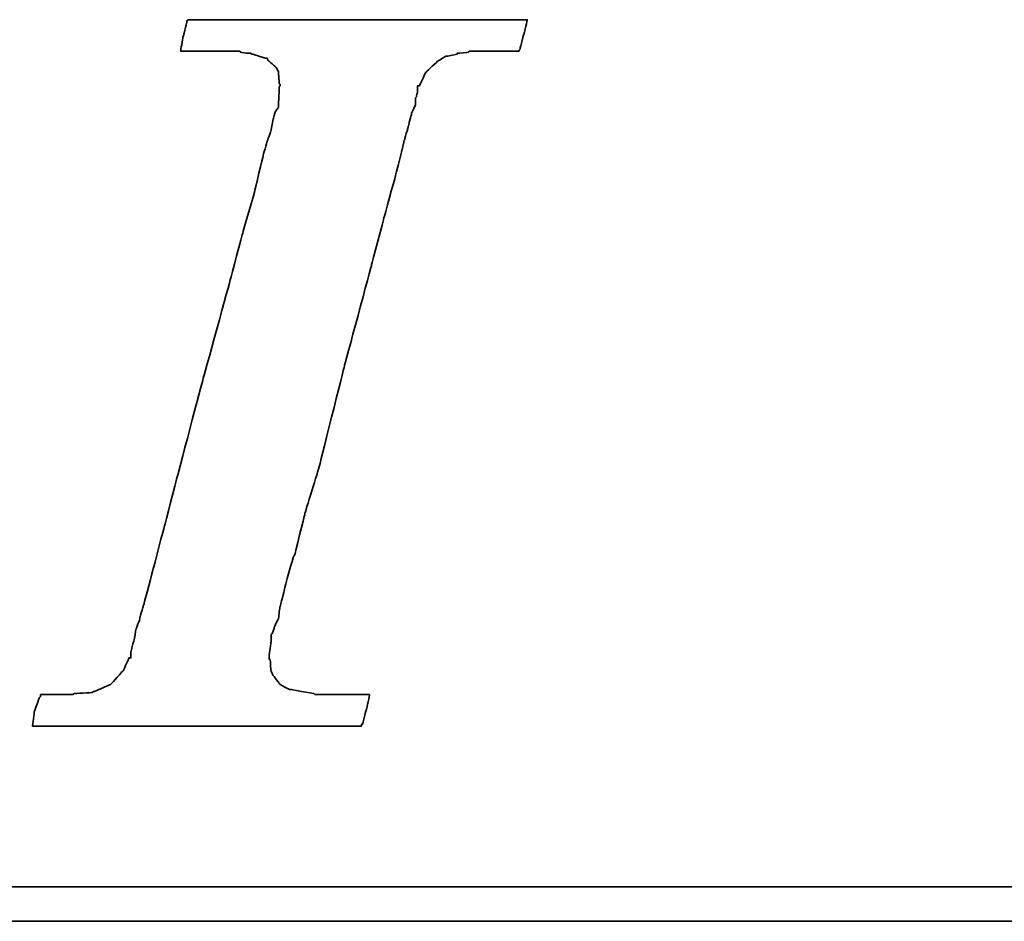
# Model space of a CAD drawing. Header units: millimetres. Extents: x 340 to 654, y 334 to 449.
# Tile 33 of 53: x 565.36 to 569.84, y 366.15 to 370.26. Entities that reach past the tile are written whole.
import ezdxf

# ---------------------------------------------------------------- set-up
doc = ezdxf.new("R2010")
doc.units = ezdxf.units.MM
doc.layers.add('DIM', color=4, linetype='Continuous')
doc.layers.add('layer 1', color=7, linetype='Continuous')

# ---------------------------------------------------------------- blocks, each defined once
blk = doc.blocks.new('TBI MOTION logo(完整正式版)')
at = {"layer": 'layer 1', "color": 22, "lineweight": 35}
for points, knots in [([(-40.59125, -7.94375), (-40.59125, -7.94375), (-40.97375, -7.94375), (-40.97375, -7.94375), (-40.97375, -7.94375), (-40.97375, -7.94375), (-41.38125, -7.94375), (-41.38125, -7.94375), (-41.38125, -7.94375), (-41.38125, -7.94375), (-41.54875, -7.94375), (-41.54875, -7.94375), (-41.54875, -7.94375), (-41.54875, -7.94375), (-41.59875, -7.94375), (-41.59875, -7.94375), (-41.59875, -7.94375), (-41.59875, -7.94375), (-41.88375, -7.94375), (-41.88375, -7.94375), (-41.88375, -7.94375), (-41.88375, -7.94375), (-41.90875, -7.91875), (-41.90875, -7.91875), (-41.90875, -7.91875), (-41.90875, -7.91875), (-42.19875, -7.87125), (-42.19875, -7.87125), (-42.19875, -7.87125), (-42.19875, -7.87125), (-42.43875, -7.82375), (-42.43875, -7.82375), (-42.43875, -7.82375), (-42.43875, -7.82375), (-42.45875, -7.82375), (-42.45875, -7.82375), (-42.45875, -7.82375), (-42.45875, -7.82375), (-42.48625, -7.82375), (-42.48625, -7.82375), (-42.48625, -7.82375), (-42.48625, -7.82375), (-42.67625, -7.72375), (-42.67625, -7.72375), (-42.67625, -7.72375), (-42.67625, -7.72375), (-42.70125, -7.70375), (-42.70125, -7.70375), (-42.70125, -7.70375), (-42.70125, -7.70375), (-42.72375, -7.67875), (-42.72375, -7.67875), (-42.72375, -7.67875), (-42.72375, -7.67875), (-42.86875, -7.48875), (-42.86875, -7.48875), (-42.86875, -7.48875), (-42.86875, -7.48875), (-42.89375, -7.43875), (-42.89375, -7.43875), (-42.89375, -7.43875), (-42.89375, -7.43875), (-42.91875, -7.38875), (-42.91875, -7.38875), (-42.91875, -7.38875), (-42.91875, -7.38875), (-42.93875, -7.12875), (-42.93875, -7.12875), (-42.93875, -7.12875), (-42.93875, -7.12875), (-42.96375, -7.10375), (-42.96375, -7.10375), (-42.96375, -7.10375), (-42.96375, -7.10375), (-42.96375, -7.05375), (-42.96375, -7.05375), (-42.96375, -7.05375), (-42.96375, -7.05375), (-42.96375, -7.00875), (-42.96375, -7.00875), (-42.96375, -7.00875), (-42.96375, -7.00875), (-42.91875, -6.69625), (-42.91875, -6.69625), (-42.91875, -6.69625), (-42.91875, -6.69625), (-42.91875, -6.62375), (-42.91875, -6.62375), (-42.91875, -6.62375), (-42.91875, -6.62375), (-42.91875, -6.59625), (-42.91875, -6.59625), (-42.91875, -6.59625), (-42.91875, -6.59625), (-42.91875, -6.57375), (-42.91875, -6.57375), (-42.91875, -6.57375), (-42.91875, -6.57375), (-42.91875, -6.52875), (-42.91875, -6.52875), (-42.91875, -6.52875), (-42.91875, -6.52875), (-42.89375, -6.50375), (-42.89375, -6.50375), (-42.89375, -6.50375), (-42.89375, -6.50375), (-42.84375, -6.38375), (-42.84375, -6.38375), (-42.84375, -6.38375), (-42.84375, -6.38375), (-42.84375, -6.35875), (-42.84375, -6.35875), (-42.84375, -6.35875), (-42.84375, -6.35875), (-42.74625, -6.14375), (-42.74625, -6.14375), (-42.74625, -6.14375), (-42.74625, -6.14375), (-42.70125, -5.85375), (-42.70125, -5.85375), (-42.70125, -5.85375), (-42.70125, -5.85375), (-42.60375, -5.47125), (-42.60375, -5.47125), (-42.60375, -5.47125), (-42.60375, -5.47125), (-42.60375, -5.44875), (-42.60375, -5.44875), (-42.60375, -5.44875), (-42.60375, -5.44875), (-42.38875, -4.67875), (-42.38875, -4.67875), (-42.38875, -4.67875), (-42.38875, -4.67875), (-42.36375, -4.65375), (-42.36375, -4.65375), (-42.36375, -4.65375), (-42.36375, -4.65375), (-42.12375, -3.69625), (-42.12375, -3.69625), (-42.12375, -3.69625), (-42.12375, -3.69625), (-42.12375, -3.67374), (-42.12375, -3.67374), (-42.12375, -3.67374), (-42.12375, -3.67374), (-41.78875, -2.59374), (-41.78875, -2.59374), (-41.78875, -2.59374), (-41.78875, -2.59374), (-41.18875, -0.19375), (-41.18875, -0.19375), (-41.18875, -0.19375), (-41.18875, -0.19375), (-40.54375, 2.20624), (-40.54375, 2.20624), (-40.54375, 2.20624), (-40.54375, 2.20624), (-40.25375, 3.30875), (-40.25375, 3.30875), (-40.25375, 3.30875), (-40.25375, 3.30875), (-39.98875, 4.27125), (-39.98875, 4.27125), (-39.98875, 4.27125), (-39.98875, 4.27125), (-39.77375, 5.13125), (-39.77375, 5.13125), (-39.77375, 5.13125), (-39.77375, 5.13125), (-39.67875, 5.47125), (-39.67875, 5.47125), (-39.67875, 5.47125), (-39.67875, 5.47125), (-39.60375, 5.75625), (-39.60375, 5.75625), (-39.60375, 5.75625), (-39.60375, 5.75625), (-39.60375, 5.78125), (-39.60375, 5.78125), (-39.60375, 5.78125), (-39.60375, 5.78125), (-39.50875, 5.97125), (-39.50875, 5.97125), (-39.50875, 5.97125), (-39.50875, 5.97125), (-39.50875, 6.13875), (-39.50875, 6.13875), (-39.50875, 6.13875), (-39.50875, 6.13875), (-39.48625, 6.16625), (-39.48625, 6.16625), (-39.48625, 6.16625), (-39.48625, 6.16625), (-39.46125, 6.28625), (-39.46125, 6.28625), (-39.46125, 6.28625), (-39.46125, 6.28625), (-39.46125, 6.42625), (-39.46125, 6.42625), (-39.46125, 6.42625), (-39.46125, 6.42625), (-39.41375, 6.42625), (-39.41375, 6.42625), (-39.41375, 6.42625), (-39.41375, 6.42625), (-39.29375, 6.69125), (-39.29375, 6.69125), (-39.29375, 6.69125), (-39.29375, 6.69125), (-39.26875, 6.74125), (-39.26875, 6.74125), (-39.26875, 6.74125), (-39.26875, 6.74125), (-39.24375, 6.76625), (-39.24375, 6.76625), (-39.24375, 6.76625), (-39.24375, 6.76625), (-38.98375, 7.00624), (-38.98375, 7.00624), (-38.98375, 7.00624), (-38.98375, 7.00624), (-38.95625, 7.02624), (-38.95625, 7.02624), (-38.95625, 7.02624), (-38.95625, 7.02624), (-38.78875, 7.12624), (-38.78875, 7.12624), (-38.78875, 7.12624), (-38.78875, 7.12624), (-38.76375, 7.12624), (-38.76375, 7.12624), (-38.76375, 7.12624), (-38.76375, 7.12624), (-38.74375, 7.12624), (-38.74375, 7.12624), (-38.74375, 7.12624), (-38.74375, 7.12624), (-38.52875, 7.17125), (-38.52875, 7.17125), (-38.52875, 7.17125), (-38.52875, 7.17125), (-38.52875, 7.19624), (-38.52875, 7.19624), (-38.52875, 7.19624), (-38.52875, 7.19624), (-38.50375, 7.19624), (-38.50375, 7.19624), (-38.50375, 7.19624), (-38.50375, 7.19624), (-38.26125, 7.21875), (-38.26125, 7.21875), (-38.26125, 7.21875), (-38.26125, 7.21875), (-38.23875, 7.24624), (-38.23875, 7.24624), (-38.23875, 7.24624), (-38.23875, 7.24624), (-38.21625, 7.24624), (-38.21625, 7.24624), (-38.21625, 7.24624), (-38.21625, 7.24624), (-38.18875, 7.24624), (-38.18875, 7.24624), (-38.18875, 7.24624), (-38.18875, 7.24624), (-37.90375, 7.24624), (-37.90375, 7.24624), (-37.90375, 7.24624), (-37.90375, 7.24624), (-37.85375, 7.24624), (-37.85375, 7.24624), (-37.85375, 7.24624), (-37.85375, 7.24624), (-37.75875, 7.24624), (-37.75875, 7.24624), (-37.75875, 7.24624), (-37.75875, 7.24624), (-37.42375, 7.24624), (-37.42375, 7.24624), (-37.42375, 7.24624), (-37.42375, 7.24624), (-37.08875, 7.24624), (-37.08875, 7.24624), (-37.08875, 7.24624), (-37.08875, 7.24624), (-37.06375, 7.24624), (-37.06375, 7.24624), (-37.06375, 7.24624), (-37.06375, 7.24624), (-37.06375, 7.26624), (-37.06375, 7.26624), (-37.06375, 7.26624), (-37.06375, 7.26624), (-37.03875, 7.29125), (-37.03875, 7.29125), (-37.03875, 7.29125), (-37.03875, 7.29125), (-37.03875, 7.31625), (-37.03875, 7.31625), (-37.03875, 7.31625), (-37.03875, 7.31625), (-36.94125, 7.67625), (-36.94125, 7.67625), (-36.94125, 7.67625), (-36.94125, 7.67625), (-36.86875, 7.98625), (-36.86875, 7.98625), (-36.86875, 7.98625), (-36.86875, 7.98625), (-36.98875, 7.98625), (-36.98875, 7.98625), (-36.98875, 7.98625), (-36.98875, 7.98625), (-37.42375, 7.98625), (-37.42375, 7.98625), (-37.42375, 7.98625), (-37.42375, 7.98625), (-37.94875, 7.98625), (-37.94875, 7.98625), (-37.94875, 7.98625), (-37.94875, 7.98625), (-38.57375, 7.98625), (-38.57375, 7.98625), (-38.57375, 7.98625), (-38.57375, 7.98625), (-39.29375, 7.98625), (-39.29375, 7.98625), (-39.29375, 7.98625), (-39.29375, 7.98625), (-40.82875, 7.98625), (-40.82875, 7.98625), (-40.82875, 7.98625), (-40.82875, 7.98625), (-42.36375, 7.98625), (-42.36375, 7.98625), (-42.36375, 7.98625), (-42.36375, 7.98625), (-43.08375, 7.98625), (-43.08375, 7.98625), (-43.08375, 7.98625), (-43.08375, 7.98625), (-43.70875, 7.98625), (-43.70875, 7.98625), (-43.70875, 7.98625), (-43.70875, 7.98625), (-44.23375, 7.98625), (-44.23375, 7.98625), (-44.23375, 7.98625), (-44.23375, 7.98625), (-44.66875, 7.98625), (-44.66875, 7.98625), (-44.66875, 7.98625), (-44.66875, 7.98625), (-44.88375, 7.98625), (-44.88375, 7.98625), (-44.88375, 7.98625), (-44.88375, 7.98625), (-44.90875, 7.94125), (-44.90875, 7.94125), (-44.90875, 7.94125), (-44.90875, 7.94125), (-44.90875, 7.91625), (-44.90875, 7.91625), (-44.90875, 7.91625), (-44.90875, 7.91625), (-45.00375, 7.55625), (-45.00375, 7.55625), (-45.00375, 7.55625), (-45.00375, 7.55625), (-45.05375, 7.24624), (-45.05375, 7.24624), (-45.05375, 7.24624), (-45.05375, 7.24624), (-44.61875, 7.24624), (-44.61875, 7.24624), (-44.61875, 7.24624), (-44.61875, 7.24624), (-44.11375, 7.24624), (-44.11375, 7.24624), (-44.11375, 7.24624), (-44.11375, 7.24624), (-43.99375, 7.24624), (-43.99375, 7.24624), (-43.99375, 7.24624), (-43.99375, 7.24624), (-43.94625, 7.24624), (-43.94625, 7.24624), (-43.94625, 7.24624), (-43.94625, 7.24624), (-43.92374, 7.24624), (-43.92374, 7.24624), (-43.92374, 7.24624), (-43.92374, 7.24624), (-43.65875, 7.24624), (-43.65875, 7.24624), (-43.65875, 7.24624), (-43.65875, 7.24624), (-43.63875, 7.21875), (-43.63875, 7.21875), (-43.63875, 7.21875), (-43.63875, 7.21875), (-43.46875, 7.19624), (-43.46875, 7.19624), (-43.46875, 7.19624), (-43.46875, 7.19624), (-43.39875, 7.19624), (-43.39875, 7.19624), (-43.39875, 7.19624), (-43.39875, 7.19624), (-43.37125, 7.17125), (-43.37125, 7.17125), (-43.37125, 7.17125), (-43.37125, 7.17125), (-43.34875, 7.17125), (-43.34875, 7.17125), (-43.34875, 7.17125), (-43.34875, 7.17125), (-43.20375, 7.12624), (-43.20375, 7.12624), (-43.20375, 7.12624), (-43.20375, 7.12624), (-43.05875, 7.07624), (-43.05875, 7.07624), (-43.05875, 7.07624), (-43.05875, 7.07624), (-43.01375, 7.07624), (-43.01375, 7.07624), (-43.01375, 7.07624), (-43.01375, 7.07624), (-42.98875, 7.02624), (-42.98875, 7.02624), (-42.98875, 7.02624), (-42.98875, 7.02624), (-42.79875, 6.86125), (-42.79875, 6.86125), (-42.79875, 6.86125), (-42.79875, 6.86125), (-42.77375, 6.81125), (-42.77375, 6.81125), (-42.77375, 6.81125), (-42.77375, 6.81125), (-42.74625, 6.76625), (-42.74625, 6.76625), (-42.74625, 6.76625), (-42.74625, 6.76625), (-42.72375, 6.47625), (-42.72375, 6.47625), (-42.72375, 6.47625), (-42.72375, 6.47625), (-42.70125, 6.45124), (-42.70125, 6.45124), (-42.70125, 6.45124), (-42.70125, 6.45124), (-42.70125, 6.42625), (-42.70125, 6.42625), (-42.70125, 6.42625), (-42.70125, 6.42625), (-42.72375, 6.40625), (-42.72375, 6.40625), (-42.72375, 6.40625), (-42.72375, 6.40625), (-42.74625, 5.97125), (-42.74625, 5.97125), (-42.74625, 5.97125), (-42.74625, 5.97125), (-42.74625, 5.94625), (-42.74625, 5.94625), (-42.74625, 5.94625), (-42.74625, 5.94625), (-42.74625, 5.92625), (-42.74625, 5.92625), (-42.74625, 5.92625), (-42.74625, 5.92625), (-42.77375, 5.87625), (-42.77375, 5.87625), (-42.77375, 5.87625), (-42.77375, 5.87625), (-42.81875, 5.80625), (-42.81875, 5.80625), (-42.81875, 5.80625), (-42.81875, 5.80625), (-42.86875, 5.63625), (-42.86875, 5.63625), (-42.86875, 5.63625), (-42.86875, 5.63625), (-42.91875, 5.39625), (-42.91875, 5.39625), (-42.91875, 5.39625), (-42.91875, 5.39625), (-42.91875, 5.37124), (-42.91875, 5.37124), (-42.91875, 5.37124), (-42.91875, 5.37124), (-43.01375, 5.10874), (-43.01375, 5.10874), (-43.01375, 5.10874), (-43.01375, 5.10874), (-43.10875, 4.77124), (-43.10875, 4.77124), (-43.10875, 4.77124), (-43.10875, 4.77124), (-43.29875, 3.95625), (-43.29875, 3.95625), (-43.29875, 3.95625), (-43.29875, 3.95625), (-43.58875, 2.95125), (-43.58875, 2.95125), (-43.58875, 2.95125), (-43.58875, 2.95125), (-43.87375, 1.87125), (-43.87375, 1.87125), (-43.87375, 1.87125), (-43.87375, 1.87125), (-44.52625, -0.50374), (-44.52625, -0.50374), (-44.52625, -0.50374), (-44.52625, -0.50374), (-45.14875, -2.85375), (-45.14875, -2.85375), (-45.14875, -2.85375), (-45.14875, -2.85375), (-45.43375, -3.95875), (-45.43375, -3.95875), (-45.43375, -3.95875), (-45.43375, -3.95875), (-45.69875, -4.96875), (-45.69875, -4.96875), (-45.69875, -4.96875), (-45.69875, -4.96875), (-45.91375, -5.78375), (-45.91375, -5.78375), (-45.91375, -5.78375), (-45.91375, -5.78375), (-46.01375, -6.11875), (-46.01375, -6.11875), (-46.01375, -6.11875), (-46.01375, -6.11875), (-46.01375, -6.14375), (-46.01375, -6.14375), (-46.01375, -6.14375), (-46.01375, -6.14375), (-46.10875, -6.40875), (-46.10875, -6.40875), (-46.10875, -6.40875), (-46.10875, -6.40875), (-46.15375, -6.64875), (-46.15375, -6.64875), (-46.15375, -6.64875), (-46.15375, -6.64875), (-46.20375, -6.83875), (-46.20375, -6.83875), (-46.20375, -6.83875), (-46.20375, -6.83875), (-46.22875, -6.93375), (-46.22875, -6.93375), (-46.22875, -6.93375), (-46.22875, -6.93375), (-46.22875, -7.07875), (-46.22875, -7.07875), (-46.22875, -7.07875), (-46.22875, -7.07875), (-46.27375, -7.07875), (-46.27375, -7.07875), (-46.27375, -7.07875), (-46.27375, -7.07875), (-46.39375, -7.34375), (-46.39375, -7.34375), (-46.39375, -7.34375), (-46.39375, -7.34375), (-46.39375, -7.36875), (-46.39375, -7.36875), (-46.39375, -7.36875), (-46.39375, -7.36875), (-46.42125, -7.38875), (-46.42125, -7.38875), (-46.42125, -7.38875), (-46.42125, -7.38875), (-46.68375, -7.67875), (-46.68375, -7.67875), (-46.68375, -7.67875), (-46.68375, -7.67875), (-46.70875, -7.70375), (-46.70875, -7.70375), (-46.70875, -7.70375), (-46.70875, -7.70375), (-46.75375, -7.72375), (-46.75375, -7.72375), (-46.75375, -7.72375), (-46.75375, -7.72375), (-47.08875, -7.87125), (-47.08875, -7.87125), (-47.08875, -7.87125), (-47.08875, -7.87125), (-47.11625, -7.87125), (-47.11625, -7.87125), (-47.11625, -7.87125), (-47.11625, -7.87125), (-47.13875, -7.89375), (-47.13875, -7.89375), (-47.13875, -7.89375), (-47.13875, -7.89375), (-47.56875, -7.91875), (-47.56875, -7.91875), (-47.56875, -7.91875), (-47.56875, -7.91875), (-47.59625, -7.94375), (-47.59625, -7.94375), (-47.59625, -7.94375), (-47.59625, -7.94375), (-47.64375, -7.94375), (-47.64375, -7.94375), (-47.64375, -7.94375), (-47.64375, -7.94375), (-47.73625, -7.94375), (-47.73625, -7.94375), (-47.73625, -7.94375), (-47.73625, -7.94375), (-48.07375, -7.94375), (-48.07375, -7.94375), (-48.07375, -7.94375), (-48.07375, -7.94375), (-48.36125, -7.94375), (-48.36125, -7.94375), (-48.36125, -7.94375), (-48.36125, -7.94375), (-48.36125, -7.96625), (-48.36125, -7.96625), (-48.36125, -7.96625), (-48.36125, -7.96625), (-48.36125, -7.99125), (-48.36125, -7.99125), (-48.36125, -7.99125), (-48.36125, -7.99125), (-48.38875, -8.01375), (-48.38875, -8.01375), (-48.38875, -8.01375), (-48.38875, -8.01375), (-48.50875, -8.34875), (-48.50875, -8.34875), (-48.50875, -8.34875), (-48.50875, -8.34875), (-48.55375, -8.68625), (-48.55375, -8.68625), (-48.55375, -8.68625), (-48.55375, -8.68625), (-48.45875, -8.68625), (-48.45875, -8.68625), (-48.45875, -8.68625), (-48.45875, -8.68625), (-48.07375, -8.68625), (-48.07375, -8.68625), (-48.07375, -8.68625), (-48.07375, -8.68625), (-47.52375, -8.68625), (-47.52375, -8.68625), (-47.52375, -8.68625), (-47.52375, -8.68625), (-46.92375, -8.68625), (-46.92375, -8.68625), (-46.92375, -8.68625), (-46.92375, -8.68625), (-46.25375, -8.68625), (-46.25375, -8.68625), (-46.25375, -8.68625), (-46.25375, -8.68625), (-46.20375, -8.68625), (-46.20375, -8.68625), (-46.20375, -8.68625), (-46.20375, -8.68625), (-44.71375, -8.68625), (-44.71375, -8.68625), (-44.71375, -8.68625), (-44.71375, -8.68625), (-43.22875, -8.68625), (-43.22875, -8.68625), (-43.22875, -8.68625), (-43.22875, -8.68625), (-42.55875, -8.68625), (-42.55875, -8.68625), (-42.55875, -8.68625), (-42.55875, -8.68625), (-42.50875, -8.68625), (-42.50875, -8.68625), (-42.50875, -8.68625), (-42.50875, -8.68625), (-41.93375, -8.68625), (-41.93375, -8.68625), (-41.93375, -8.68625), (-41.93375, -8.68625), (-41.38125, -8.68625), (-41.38125, -8.68625), (-41.38125, -8.68625), (-41.38125, -8.68625), (-40.97375, -8.68625), (-40.97375, -8.68625), (-40.97375, -8.68625), (-40.97375, -8.68625), (-40.78125, -8.68625), (-40.78125, -8.68625), (-40.78125, -8.68625), (-40.78125, -8.68625), (-40.78125, -8.63875), (-40.78125, -8.63875), (-40.78125, -8.63875), (-40.78125, -8.63875), (-40.75875, -8.63875), (-40.75875, -8.63875), (-40.75875, -8.63875), (-40.75875, -8.63875), (-40.66375, -8.27875), (-40.66375, -8.27875), (-40.66375, -8.27875), (-40.66375, -8.27875), (-40.59125, -7.94375), (-40.59125, -7.94375)], [0, 0, 0, 0, 0.00558659, 0.00558659, 0.00558659, 0.0055866, 0.01117318, 0.01117318, 0.01117318, 0.01117319, 0.01675978, 0.01675978, 0.01675978, 0.01675979, 0.02234637, 0.02234637, 0.02234637, 0.02234638, 0.02793296, 0.02793296, 0.02793296, 0.02793297, 0.03351955, 0.03351955, 0.03351955, 0.03351956, 0.03910615, 0.03910615, 0.03910615, 0.03910616, 0.04469274, 0.04469274, 0.04469274, 0.04469275, 0.05027933, 0.05027933, 0.05027933, 0.05027934, 0.05586592, 0.05586592, 0.05586592, 0.05586593, 0.06145251, 0.06145251, 0.06145251, 0.06145252, 0.06703911, 0.06703911, 0.06703911, 0.06703912, 0.0726257, 0.0726257, 0.0726257, 0.07262571, 0.07821229, 0.07821229, 0.07821229, 0.0782123, 0.08379888, 0.08379888, 0.08379888, 0.08379889, 0.08938547, 0.08938547, 0.08938547, 0.08938548, 0.09497207, 0.09497207, 0.09497207, 0.09497208, 0.10055866, 0.10055866, 0.10055866, 0.10055867, 0.10614525, 0.10614525, 0.10614525, 0.10614526, 0.11173184, 0.11173184, 0.11173184, 0.11173185, 0.11731844, 0.11731844, 0.11731844, 0.11731845, 0.12290503, 0.12290503, 0.12290503, 0.12290504, 0.12849162, 0.12849162, 0.12849162, 0.12849163, 0.13407821, 0.13407821, 0.13407821, 0.13407822, 0.1396648, 0.1396648, 0.1396648, 0.13966481, 0.1452514, 0.1452514, 0.1452514, 0.14525141, 0.15083799, 0.15083799, 0.15083799, 0.150838, 0.15642458, 0.15642458, 0.15642458, 0.15642459, 0.16201117, 0.16201117, 0.16201117, 0.16201118, 0.16759777, 0.16759777, 0.16759777, 0.16759778, 0.17318436, 0.17318436, 0.17318436, 0.17318437, 0.17877095, 0.17877095, 0.17877095, 0.17877096, 0.18435754, 0.18435754, 0.18435754, 0.18435755, 0.18994413, 0.18994413, 0.18994413, 0.18994414, 0.19553073, 0.19553073, 0.19553073, 0.19553074, 0.20111732, 0.20111732, 0.20111732, 0.20111733, 0.20670391, 0.20670391, 0.20670391, 0.20670392, 0.2122905, 0.2122905, 0.2122905, 0.21229051, 0.21787709, 0.21787709, 0.21787709, 0.2178771, 0.22346369, 0.22346369, 0.22346369, 0.2234637, 0.22905028, 0.22905028, 0.22905028, 0.22905029, 0.23463687, 0.23463687, 0.23463687, 0.23463688, 0.24022346, 0.24022346, 0.24022346, 0.24022347, 0.24581006, 0.24581006, 0.24581006, 0.24581007, 0.25139665, 0.25139665, 0.25139665, 0.25139666, 0.25698324, 0.25698324, 0.25698324, 0.25698325, 0.26256983, 0.26256983, 0.26256983, 0.26256984, 0.26815642, 0.26815642, 0.26815642, 0.26815643, 0.27374302, 0.27374302, 0.27374302, 0.27374303, 0.27932961, 0.27932961, 0.27932961, 0.27932962, 0.2849162, 0.2849162, 0.2849162, 0.28491621, 0.29050279, 0.29050279, 0.29050279, 0.2905028, 0.29608939, 0.29608939, 0.29608939, 0.2960894, 0.30167598, 0.30167598, 0.30167598, 0.30167599, 0.30726257, 0.30726257, 0.30726257, 0.30726258, 0.31284916, 0.31284916, 0.31284916, 0.31284917, 0.31843575, 0.31843575, 0.31843575, 0.31843576, 0.32402235, 0.32402235, 0.32402235, 0.32402236, 0.32960894, 0.32960894, 0.32960894, 0.32960895, 0.33519553, 0.33519553, 0.33519553, 0.33519554, 0.34078212, 0.34078212, 0.34078212, 0.34078213, 0.34636872, 0.34636872, 0.34636872, 0.34636873, 0.35195531, 0.35195531, 0.35195531, 0.35195532, 0.3575419, 0.3575419, 0.3575419, 0.35754191, 0.36312849, 0.36312849, 0.36312849, 0.3631285, 0.36871508, 0.36871508, 0.36871508, 0.36871509, 0.37430168, 0.37430168, 0.37430168, 0.37430169, 0.37988827, 0.37988827, 0.37988827, 0.37988828, 0.38547486, 0.38547486, 0.38547486, 0.38547487, 0.39106145, 0.39106145, 0.39106145, 0.39106146, 0.39664804, 0.39664804, 0.39664804, 0.39664805, 0.40223464, 0.40223464, 0.40223464, 0.40223465, 0.40782123, 0.40782123, 0.40782123, 0.40782124, 0.41340782, 0.41340782, 0.41340782, 0.41340783, 0.41899441, 0.41899441, 0.41899441, 0.41899442, 0.42458101, 0.42458101, 0.42458101, 0.42458102, 0.4301676, 0.4301676, 0.4301676, 0.43016761, 0.43575419, 0.43575419, 0.43575419, 0.4357542, 0.44134078, 0.44134078, 0.44134078, 0.44134079, 0.44692737, 0.44692737, 0.44692737, 0.44692738, 0.45251397, 0.45251397, 0.45251397, 0.45251398, 0.45810056, 0.45810056, 0.45810056, 0.45810057, 0.46368715, 0.46368715, 0.46368715, 0.46368716, 0.46927374, 0.46927374, 0.46927374, 0.46927375, 0.47486034, 0.47486034, 0.47486034, 0.47486035, 0.48044693, 0.48044693, 0.48044693, 0.48044694, 0.48603352, 0.48603352, 0.48603352, 0.48603353, 0.49162011, 0.49162011, 0.49162011, 0.49162012, 0.4972067, 0.4972067, 0.4972067, 0.49720671, 0.5027933, 0.5027933, 0.5027933, 0.50279331, 0.50837989, 0.50837989, 0.50837989, 0.5083799, 0.51396648, 0.51396648, 0.51396648, 0.51396649, 0.51955307, 0.51955307, 0.51955307, 0.51955308, 0.52513966, 0.52513966, 0.52513966, 0.52513967, 0.53072626, 0.53072626, 0.53072626, 0.53072627, 0.53631285, 0.53631285, 0.53631285, 0.53631286, 0.54189944, 0.54189944, 0.54189944, 0.54189945, 0.54748603, 0.54748603, 0.54748603, 0.54748604, 0.55307263, 0.55307263, 0.55307263, 0.55307264, 0.55865922, 0.55865922, 0.55865922, 0.55865923, 0.56424581, 0.56424581, 0.56424581, 0.56424582, 0.5698324, 0.5698324, 0.5698324, 0.56983241, 0.57541899, 0.57541899, 0.57541899, 0.575419, 0.58100559, 0.58100559, 0.58100559, 0.5810056, 0.58659218, 0.58659218, 0.58659218, 0.58659219, 0.59217877, 0.59217877, 0.59217877, 0.59217878, 0.59776536, 0.59776536, 0.59776536, 0.59776537, 0.60335196, 0.60335196, 0.60335196, 0.60335197, 0.60893855, 0.60893855, 0.60893855, 0.60893856, 0.61452514, 0.61452514, 0.61452514, 0.61452515, 0.62011173, 0.62011173, 0.62011173, 0.62011174, 0.62569832, 0.62569832, 0.62569832, 0.62569833, 0.63128492, 0.63128492, 0.63128492, 0.63128493, 0.63687151, 0.63687151, 0.63687151, 0.63687152, 0.6424581, 0.6424581, 0.6424581, 0.64245811, 0.64804469, 0.64804469, 0.64804469, 0.6480447, 0.65363128, 0.65363128, 0.65363128, 0.65363129, 0.65921788, 0.65921788, 0.65921788, 0.65921789, 0.66480447, 0.66480447, 0.66480447, 0.66480448, 0.67039106, 0.67039106, 0.67039106, 0.67039107, 0.67597765, 0.67597765, 0.67597765, 0.67597766, 0.68156425, 0.68156425, 0.68156425, 0.68156426, 0.68715084, 0.68715084, 0.68715084, 0.68715085, 0.69273743, 0.69273743, 0.69273743, 0.69273744, 0.69832402, 0.69832402, 0.69832402, 0.69832403, 0.70391061, 0.70391061, 0.70391061, 0.70391062, 0.70949721, 0.70949721, 0.70949721, 0.70949722, 0.7150838, 0.7150838, 0.7150838, 0.71508381, 0.72067039, 0.72067039, 0.72067039, 0.7206704, 0.72625698, 0.72625698, 0.72625698, 0.72625699, 0.73184358, 0.73184358, 0.73184358, 0.73184359, 0.73743017, 0.73743017, 0.73743017, 0.73743018, 0.74301676, 0.74301676, 0.74301676, 0.74301677, 0.74860335, 0.74860335, 0.74860335, 0.74860336, 0.75418994, 0.75418994, 0.75418994, 0.75418995, 0.75977654, 0.75977654, 0.75977654, 0.75977655, 0.76536313, 0.76536313, 0.76536313, 0.76536314, 0.77094972, 0.77094972, 0.77094972, 0.77094973, 0.77653631, 0.77653631, 0.77653631, 0.77653632, 0.78212291, 0.78212291, 0.78212291, 0.78212292, 0.7877095, 0.7877095, 0.7877095, 0.78770951, 0.79329609, 0.79329609, 0.79329609, 0.7932961, 0.79888268, 0.79888268, 0.79888268, 0.79888269, 0.80446927, 0.80446927, 0.80446927, 0.80446928, 0.81005587, 0.81005587, 0.81005587, 0.81005588, 0.81564246, 0.81564246, 0.81564246, 0.81564247, 0.82122905, 0.82122905, 0.82122905, 0.82122906, 0.82681564, 0.82681564, 0.82681564, 0.82681565, 0.83240223, 0.83240223, 0.83240223, 0.83240224, 0.83798883, 0.83798883, 0.83798883, 0.83798884, 0.84357542, 0.84357542, 0.84357542, 0.84357543, 0.84916201, 0.84916201, 0.84916201, 0.84916202, 0.8547486, 0.8547486, 0.8547486, 0.85474861, 0.8603352, 0.8603352, 0.8603352, 0.86033521, 0.86592179, 0.86592179, 0.86592179, 0.8659218, 0.87150838, 0.87150838, 0.87150838, 0.87150839, 0.87709497, 0.87709497, 0.87709497, 0.87709498, 0.88268156, 0.88268156, 0.88268156, 0.88268157, 0.88826816, 0.88826816, 0.88826816, 0.88826817, 0.89385475, 0.89385475, 0.89385475, 0.89385476, 0.89944134, 0.89944134, 0.89944134, 0.89944135, 0.90502793, 0.90502793, 0.90502793, 0.90502794, 0.91061453, 0.91061453, 0.91061453, 0.91061454, 0.91620112, 0.91620112, 0.91620112, 0.91620113, 0.92178771, 0.92178771, 0.92178771, 0.92178772, 0.9273743, 0.9273743, 0.9273743, 0.92737431, 0.93296089, 0.93296089, 0.93296089, 0.9329609, 0.93854749, 0.93854749, 0.93854749, 0.9385475, 0.94413408, 0.94413408, 0.94413408, 0.94413409, 0.94972067, 0.94972067, 0.94972067, 0.94972068, 0.95530726, 0.95530726, 0.95530726, 0.95530727, 0.96089385, 0.96089385, 0.96089385, 0.96089386, 0.96648045, 0.96648045, 0.96648045, 0.96648046, 0.97206704, 0.97206704, 0.97206704, 0.97206705, 0.97765363, 0.97765363, 0.97765363, 0.97765364, 0.98324022, 0.98324022, 0.98324022, 0.98324023, 0.98882682, 0.98882682, 0.98882682, 0.98882683, 0.99441341, 0.99441341, 0.99441341, 0.99441342, 1, 1, 1, 1]), ([(75.90875, -9.47875), (75.90875, -9.47875), (75.90875, -12.28625), (75.90875, -12.28625), (75.90875, -12.28625), (75.90875, -12.28625), (75.90875, -12.47875), (75.90875, -12.47875), (75.90875, -12.47875), (75.90875, -12.47875), (75.71625, -12.47875), (75.71625, -12.47875), (75.71625, -12.47875), (75.71625, -12.47875), (-88.32875, -12.47875), (-88.32875, -12.47875), (-88.32875, -12.47875), (-88.32875, -12.47875), (-88.32875, -13.29375), (-88.32875, -13.29375), (-88.32875, -13.29375), (-88.32875, -13.29375), (82.89125, -13.29375), (82.89125, -13.29375), (82.89125, -13.29375), (82.89125, -13.29375), (75.90875, -9.47875), (75.90875, -9.47875)], [0, 0, 0, 0, 0.14285714, 0.14285714, 0.14285714, 0.14285715, 0.28571429, 0.28571429, 0.28571429, 0.2857143, 0.42857143, 0.42857143, 0.42857143, 0.42857144, 0.57142857, 0.57142857, 0.57142857, 0.57142858, 0.71428571, 0.71428571, 0.71428571, 0.71428572, 0.85714286, 0.85714286, 0.85714286, 0.85714287, 1, 1, 1, 1])]:
    blk.add_open_spline(points, degree=3, knots=knots, dxfattribs=at)

msp = doc.modelspace()

# ---------------------------------------------------------------- block references
at = {"layer": 'DIM', "color": 7, "xscale": 0.1927795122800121, "yscale": 0.1927795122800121, "zscale": 0.1927795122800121}
msp.add_blockref('TBI MOTION logo(完整正式版)', (574.7809, 368.7173), dxfattribs=at)

doc.saveas('drawing.dxf')
